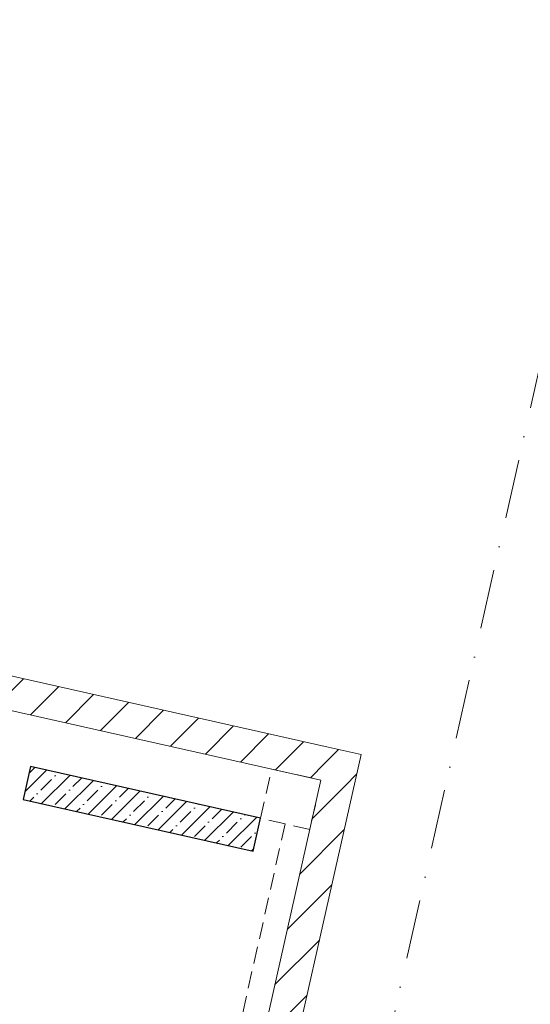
# Model space of a CAD drawing. Header units: millimetres. Extents: x -7218036 to -6881410, y 6117771 to 6219607.
# Tile 60 of 84: x -7156913 to -7153879, y 6139072 to 6144922. Entities that reach past the tile are written whole.
import ezdxf
from ezdxf.enums import TextEntityAlignment as Align

# ---------------------------------------------------------------- set-up
doc = ezdxf.new("R2010")
doc.units = ezdxf.units.MM
doc.header["$MEASUREMENT"] = 0
doc.linetypes.add('Dashed_1', pattern=[150, 100, -50])
doc.linetypes.add('Штрихпунктирная', pattern=[670.277762, 352.777767, -176.388884, 0, -141.111112])
for name, color, linetype in [('S - МОП.АР', 7, 'Continuous'), ('АР-Стены_внутренние_пилоны.АР', 7, 'Continuous'), ('АР-Чертеж-Оси_Осевые размеры.АР', 7, 'Continuous')]:
    doc.layers.add(name, color=color, linetype=linetype)
for name, color, linetype, lineweight in [('АР-Стены_внутренние_пилоны.АР_Ном._пера__1', 7, 'Continuous', 15), ('АР-Чертеж-Оси_Осевые размеры.АР_Ном._пера__120', 7, 'Continuous', 0), ('ИОС-Шахты и отверстия (перекидка)_Ном._пера__1', 7, 'Continuous', 0), ('ИОС-Шахты и отверстия.АР_Ном._пера__1', 7, 'Continuous', 0)]:
    doc.layers.add(name, color=color, linetype=linetype, lineweight=lineweight)
doc.styles.add('РЎР“Р•РќР•Р\xa0Р\x98Р\xa0_РЎРўР\x98Р›Р¬_3', font='GOTHIC.TTF')
pattern_1 = [(45, (-6566190.34, 6562677.8), (-127.279217, 127.279217), [])]

# ---------------------------------------------------------------- blocks, each defined once
blk = doc.blocks.new('Стена_13_1', base_point=(-7155552.9, 6138035.5))
at = {"layer": 'АР-Стены_внутренние_пилоны.АР', "linetype": 'Continuous', "lineweight": 0, "true_color": 0x000000}
h = blk.add_hatch(dxfattribs=at)
h.set_pattern_fill('БЛОКИ_БЕТОННЫЕ_ЭФФЕКТИВН_78', color=18, style=0, pattern_type=2)
h.set_pattern_definition(pattern_1)
h.paths.add_polyline_path([(-7155079.6, 6140599.2), (-7155123.4, 6140404.1), (-7154884.5, 6140555.4)])
h = blk.add_hatch(dxfattribs=at)
h.set_pattern_fill('БЛОКИ_БЕТОННЫЕ_ЭФФЕКТИВН_78', color=18, style=0, pattern_type=2)
h.set_pattern_definition(pattern_1)
h.paths.add_polyline_path([(-7155123.4, 6140404.1), (-7154928.3, 6140360.3), (-7154884.5, 6140555.4)])
h = blk.add_hatch(dxfattribs=at)
h.set_pattern_fill('БЛОКИ_БЕТОННЫЕ_ЭФФЕКТИВН_78', color=18, style=0, pattern_type=2)
h.set_pattern_definition(pattern_1)
h.paths.add_polyline_path([(-7155123.4, 6140404.1), (-7155650.4, 6138057.5), (-7155455.3, 6138013.6), (-7154928.3, 6140360.3)])
at = {"layer": 'АР-Стены_внутренние_пилоны.АР_Ном._пера__1', "color": 7, "linetype": 'Continuous', "lineweight": 15, "flags": 128}
for points in [[(-7154884.5, 6140555.4), (-7155079.6, 6140599.2)], [(-7155455.3, 6138013.6), (-7154884.5, 6140555.4)], [(-7155123.4, 6140404.1), (-7155650.4, 6138057.5)], [(-7155455.3, 6138013.6), (-7155650.4, 6138057.5)]]:
    blk.add_lwpolyline(points, dxfattribs=at)
blk = doc.blocks.new('Стена_23_1', base_point=(-7158311.4, 6141222.6))
at = {"layer": 'АР-Стены_внутренние_пилоны.АР', "linetype": 'Continuous', "lineweight": 0, "true_color": 0x000000}
h = blk.add_hatch(dxfattribs=at)
h.set_pattern_fill('БЛОКИ_БЕТОННЫЕ_ЭФФЕКТИВН_78', color=18, style=0, pattern_type=2)
h.set_pattern_definition(pattern_1)
h.paths.add_polyline_path([(-7155079.6, 6140599.2), (-7158191.9, 6141298.3), (-7158235.8, 6141103.2), (-7155123.4, 6140404.1)])
at = {"layer": 'АР-Стены_внутренние_пилоны.АР_Ном._пера__1', "color": 7, "linetype": 'Continuous', "lineweight": 15, "flags": 128}
for points in [[(-7155079.6, 6140599.2), (-7158191.9, 6141298.3)], [(-7158235.8, 6141103.2), (-7155123.4, 6140404.1)]]:
    blk.add_lwpolyline(points, dxfattribs=at)
blk = doc.blocks.new('Стена_86_1', base_point=(-7155481.7, 6140177.1))
at = {"layer": 'АР-Стены_внутренние_пилоны.АР', "linetype": 'Continuous', "lineweight": 0, "true_color": 0x000000}
h = blk.add_hatch(dxfattribs=at)
h.set_pattern_fill('ЖЕЛЕЗОБЕТОН__PROJECT__0001', color=18, style=0, pattern_type=2)
h.set_pattern_definition([(45, (-6566190.34, 6562677.8), (-84.852814, 84.852814), []), (45, (-6566232.77, 6562720.22), (-84.852814, 84.852814), [90, -30, 0, -30])])
h.paths.add_polyline_path([(-7155481.7, 6140177.1), (-7156847.7, 6140483.9), (-7156891.5, 6140288.7), (-7155525.5, 6139982)])
at = {"layer": 'АР-Стены_внутренние_пилоны.АР_Ном._пера__1', "color": 7, "linetype": 'Continuous', "lineweight": 30, "flags": 128}
for points in [[(-7156847.7, 6140483.9), (-7156891.5, 6140288.7)], [(-7155481.7, 6140177.1), (-7156847.7, 6140483.9)], [(-7156891.5, 6140288.7), (-7155525.5, 6139982)], [(-7155525.5, 6139982), (-7155481.7, 6140177.1)]]:
    blk.add_lwpolyline(points, dxfattribs=at)
blk = doc.blocks.new('Стандартный Маркер Сетки[25]_1', base_point=(-7153141.2, 6145897.9))
at = {"layer": 'АР-Чертеж-Оси_Осевые размеры.АР_Ном._пера__120', "color": 7, "linetype": 'Штрихпунктирная', "lineweight": 0}
blk.add_line((-7153360.3, 6144922.2), (-7157919, 6124625), dxfattribs=at)
at = {"layer": 'АР-Чертеж-Оси_Осевые размеры.АР_Ном._пера__120', "color": 7, "lineweight": 0, "style": 'РЎР“Р•РќР•Р\xa0Р\x98Р\xa0_РЎРўР\x98Р›Р¬_3'}
blk.add_attdef('AC_MarkerText_1', text='', height=350, rotation=347.34172, dxfattribs=at).set_placement((-7158177.7, 6123342.5), align=Align.TOP_CENTER)
blk = doc.blocks.new('Стандартный Маркер Сетки[46]_1', base_point=(-7153141.2, 6145897.9))
at = {"layer": 'АР-Чертеж-Оси_Осевые размеры.АР_Ном._пера__120', "color": 7, "linetype": 'Штрихпунктирная', "lineweight": 0}
blk.add_line((-7153360.3, 6144922.2), (-7157919, 6124625), dxfattribs=at)
at = {"layer": 'АР-Чертеж-Оси_Осевые размеры.АР_Ном._пера__120', "color": 7, "lineweight": 0, "style": 'РЎР“Р•РќР•Р\xa0Р\x98Р\xa0_РЎРўР\x98Р›Р¬_3'}
blk.add_attdef('AC_MarkerText_1', text='', height=350, rotation=347.34172, dxfattribs=at).set_placement((-7158177.7, 6123342.5), align=Align.TOP_CENTER)

msp = doc.modelspace()

# ---------------------------------------------------------------- linework, layer by layer
at = {"layer": 'S - МОП.АР', "color": 254, "linetype": 'Continuous', "lineweight": 0, "true_color": 0xd1c7d6, "flags": 128}
msp.add_lwpolyline([(-7144230.6, 6135236.1), (-7150982.8, 6136752.6), (-7151087.9, 6136284.7), (-7151927, 6136473.1), (-7151937.9, 6136424.4), (-7152913.6, 6136643.5), (-7152902.7, 6136692.3), (-7154073.5, 6136955.2), (-7153968.3, 6137423.5), (-7157144.2, 6138136.8), (-7157418.1, 6136917.2), (-7156476.6, 6136705.7), (-7156531.4, 6136461.8), (-7157716.8, 6136728), (-7157333.3, 6138435.4), (-7155650.3, 6138057.4), (-7155123.3, 6140404.1), (-7158235.8, 6141103.1), (-7158345.4, 6140615.2), (-7160516, 6141102.5), (-7160950.3, 6139166.3), (-7162370.9, 6139484.9), (-7163643.1, 6133820.7)], dxfattribs=at)
msp.add_lwpolyline([(-7156891.5, 6140288.7), (-7156847.7, 6140483.9), (-7155481.7, 6140177.1), (-7155525.5, 6139982)], close=True, dxfattribs=at)
at = {"layer": 'ИОС-Шахты и отверстия (перекидка)_Ном._пера__1', "color": 7, "linetype": 'Dashed_1', "lineweight": 0}
msp.add_line((-7155335.3, 6140144.2), (-7155731.3, 6138381.1), dxfattribs=at)
at = {"layer": 'ИОС-Шахты и отверстия.АР_Ном._пера__1', "color": 7, "linetype": 'Dashed_1', "lineweight": 0}
msp.add_lwpolyline([(-7155189, 6140111.3), (-7155481.7, 6140177.1), (-7155416, 6140469.8), (-7155123.3, 6140404.1)], close=True, dxfattribs=at)

# ---------------------------------------------------------------- block references
at = {"layer": 'АР-Стены_внутренние_пилоны.АР', "color": 7, "lineweight": 0}
for name, p in [('Стена_23_1', (-7158311.4, 6141222.6)), ('Стена_13_1', (-7155552.9, 6138035.5)), ('Стена_86_1', (-7155481.7, 6140177.1))]:
    msp.add_blockref(name, p, dxfattribs=at)
at = {"layer": 'АР-Чертеж-Оси_Осевые размеры.АР', "color": 8, "linetype": 'Continuous', "lineweight": 15}
for name in ['Стандартный Маркер Сетки[25]_1', 'Стандартный Маркер Сетки[46]_1']:
    msp.add_blockref(name, (-7153141.2, 6145897.9), dxfattribs=at)

doc.saveas('drawing.dxf')
